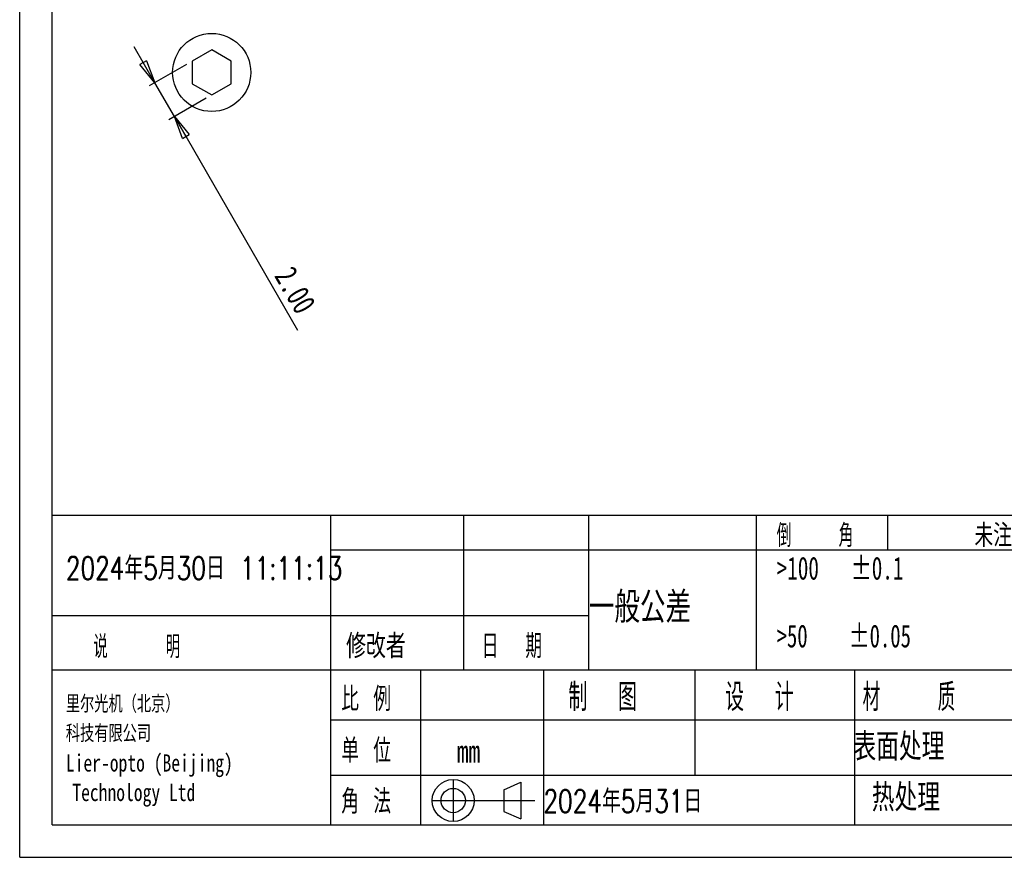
# Model space of a CAD drawing. Header units: millimetres. Extents: x 0 to 297, y 0 to 210.
# Tile 1 of 10: x 0 to 151, y 0 to 129. Entities that reach past the tile are written whole.
import ezdxf

# ---------------------------------------------------------------- set-up
doc = ezdxf.new("R2010")
doc.units = ezdxf.units.MM
doc.layers.add('图层0', color=7, linetype='Continuous', lineweight=25)
doc.styles.add('SLDTEXTSTYLE0', font='TXT', dxfattribs={"width": 0.666667, "bigfont": 'bigfont'})
doc.styles.add('SLDTEXTSTYLE1', font='TXT', dxfattribs={"width": 0.75, "bigfont": 'bigfont'})
doc.styles.add('SLDTEXTSTYLE2', font='TXT', dxfattribs={"width": 0.583333, "bigfont": 'bigfont'})
doc.styles.add('SLDTEXTSTYLE3', font='TXT', dxfattribs={"width": 0.681818})
doc.styles.add('SLDTEXTSTYLE4', font='TXT', dxfattribs={"width": 0.666667})
doc.styles.add('SLDTEXTSTYLE7', font='TXT', dxfattribs={"width": 0.625, "bigfont": 'bigfont'})
doc.styles.add('SLDTEXTSTYLE8', font='TXT', dxfattribs={"width": 0.571429, "bigfont": 'bigfont'})
doc.styles.add('SLDTEXTSTYLE9', font='TXT', dxfattribs={"width": 0.75})
doc.dimstyles.new('SLDDIMSTYLE1', dxfattribs={"dimtxt": 3.5, "dimasz": 3.556, "dimexe": 0, "dimexo": 0.0625, "dimgap": 0.875, "dimtad": 1, "dimlfac": 0.333333, "dimrnd": 1e-09, "dimzin": 4, "dimdsep": 46, "dimtxsty": 'SLDTEXTSTYLE9', "dimblk1": 'CLOSED', "dimblk2": 'CLOSED', "dimsah": 1, "dimcen": 0.09, "dimadec": 0, "dimazin": 1, "dimtfac": 1, "dimtmove": 0, "dimatfit": 0, "dimldrblk": 'CLOSED', "dimfxl": 0, "dimfrac": 2, "dimtolj": 1, "dimtzin": 12, "dimarcsym": 0})

# ---------------------------------------------------------------- blocks, each defined once
blk = doc.blocks.new('_Closed')
at = {"color": 0, "linetype": 'ByBlock', "lineweight": -2}
for p, q in [((-1, 0.166667), (0, 0)), ((-1, 0.166667), (-1, -0.166667)), ((0, 0), (-1, -0.166667)), ((0, 0), (-1, 0))]:
    blk.add_line(p, q, dxfattribs=at)
blk = doc.blocks.new('_D_8')
at = {"layer": '图层0'}
for p, q in [((20.77, 118.96), (17.6, 124.46)), ((25.64, 121.77), (19.91, 118.46)), ((23.77, 113.77), (20.77, 118.96)), ((28.64, 116.57), (22.91, 113.27)), ((23.77, 113.77), (42.7, 80.98))]:
    blk.add_line(p, q, dxfattribs=at)
at = {"layer": '图层0', "xscale": 3.556, "yscale": 3.556}
for p, rotation in [((20.77, 118.96, 135.3), 300.0000000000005), ((23.77, 113.77, 135.3), 120.0000000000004)]:
    blk.add_blockref('_Closed', p, dxfattribs=dict(at, rotation=rotation))
at = {"layer": '图层0', "insert": (42.08, 91.07), "char_height": 3.5, "attachment_point": 1, "rotation": 300, "style": 'SLDTEXTSTYLE9'}
blk.add_mtext('2.00', dxfattribs=at)

msp = doc.modelspace()

# ---------------------------------------------------------------- linework, layer by layer
at = {"color": 7, "linetype": 'Continuous', "lineweight": 25}
for p, q in [((29.503, 124.002), (26.503, 122.27)), ((32.503, 122.27), (29.503, 124.002)), ((26.503, 122.27), (26.503, 118.806)), ((32.503, 118.806), (32.503, 122.27)), ((26.503, 118.806), (29.503, 117.074)), ((29.503, 117.074), (32.503, 118.806))]:
    msp.add_line(p, q, dxfattribs=at)
msp.add_circle((29.503, 120.538), 6, dxfattribs=at)
at = {"layer": '图层0'}
for p, q in [((0, 0), (0, 210)), ((5, 4.983), (5, 204.983)), ((292, 52.5), (5, 52.5)), ((47.757, 52.5), (47.757, 4.983)), ((68.192, 52.5), (68.192, 28.741)), ((87.378, 52.5), (87.378, 28.741)), ((113.177, 52.5), (113.177, 28.741)), ((133.321, 52.5), (133.321, 47.207)), ((47.757, 47.207), (221.353, 47.207)), ((5, 37.142), (47.757, 37.142)), ((47.757, 37.142), (87.378, 37.142)), ((221.353, 28.741), (5, 28.741)), ((61.596, 28.741), (61.596, 4.983)), ((80.467, 28.741), (80.467, 4.983)), ((103.741, 28.741), (103.741, 12.61)), ((128.274, 28.741), (128.274, 4.983)), ((221.353, 21.063), (47.757, 21.063)), ((47.757, 12.61), (198, 12.61)), ((66.603, 11.936), (66.603, 5.501)), ((74.36, 10.385), (76.988, 11.539)), ((76.988, 11.539), (76.988, 5.898)), ((74.36, 10.385), (74.36, 7.052)), ((63.386, 8.719), (79.167, 8.719)), ((5, 4.983), (292, 4.983)), ((0, 0), (297, 0))]:
    msp.add_line(p, q, dxfattribs=at)
at = {"layer": '图层0', "color": 7, "linetype": 'Continuous', "lineweight": 25}
msp.add_line((74.36, 7.052), (76.988, 5.898), dxfattribs=at)
at = {"layer": '图层0'}
for radius in [3.218, 1.867]:
    msp.add_circle((66.603, 8.719), radius, dxfattribs=at)

# ---------------------------------------------------------------- texts
at = {"layer": '图层0', "attachment_point": 1}
for s, insert, char_height, style in [('倒    角', (116.302, 51.174), 3.5, 'SLDTEXTSTYLE2'), ('未注倒角处均已C0.3倒角之', (146.686, 51.174), 3.5, 'SLDTEXTSTYLE1'), ('2024年5月30日 11:11:13', (7.093, 46.153), 3.5, 'SLDTEXTSTYLE1'), ('>100   ±0.1', (116.302, 46.153), 3.5, 'SLDTEXTSTYLE3'), ('一般公差', (87.447, 40.788), 4.7625, 'SLDTEXTSTYLE1'), ('修改者', (50.147, 34.275), 3.7042, 'SLDTEXTSTYLE1'), ('>50    ±0.05', (116.302, 35.738), 3.5, 'SLDTEXTSTYLE4'), ('说     明', (11.326, 34.076), 3.5, 'SLDTEXTSTYLE8'), ('日  期', (71.016, 34.275), 3.7042, 'SLDTEXTSTYLE7'), ('制  图', (84.297, 26.696), 4.2333, 'SLDTEXTSTYLE7'), ('设  计', (108.378, 26.696), 4.2333, 'SLDTEXTSTYLE7'), ('材    质', (129.511, 26.696), 4.2333, 'SLDTEXTSTYLE2'), ('比 例', (49.417, 26.17), 3.7042, 'SLDTEXTSTYLE0'), ('里尔光机（北京）', (7.093, 24.869), 2.6458, 'SLDTEXTSTYLE1'), ('科技有限公司', (7.093, 20.341), 2.6458, 'SLDTEXTSTYLE1'), ('表面处理', (128.1, 19.095), 4.2333, 'SLDTEXTSTYLE1'), ('单 位', (49.417, 18.22), 3.7042, 'SLDTEXTSTYLE0'), ('mm', (67.175, 18.022), 3.5, 'SLDTEXTSTYLE9'), ('Lier-opto (Beijing)', (7.093, 15.813), 2.64583, 'SLDTEXTSTYLE9'), ('Technology Ltd', (8.085, 11.285), 2.64583, 'SLDTEXTSTYLE9'), ('角 法', (49.417, 10.418), 3.7042, 'SLDTEXTSTYLE0'), ('2024年5月31日', (80.467, 10.363), 3.5, 'SLDTEXTSTYLE1'), ('热处理', (130.923, 11.293), 4.2333, 'SLDTEXTSTYLE1')]:
    msp.add_mtext(s, dxfattribs=dict(at, insert=insert, char_height=char_height, style=style))

# ---------------------------------------------------------------- dimensions: what is measured, and where the dimension line sits
at = {"layer": '图层0'}
dim = msp.add_linear_dim(base=(23.179, 120.351), p1=(29.503, 117.074), p2=(26.503, 122.27), angle=300, dimstyle='SLDDIMSTYLE1', dxfattribs=at)
dim.commit()
dim.dimension.update_dxf_attribs({"geometry": '_D_8', "text_midpoint": (42.846, 86.287), "dimtype": 160})

doc.saveas('drawing.dxf')
